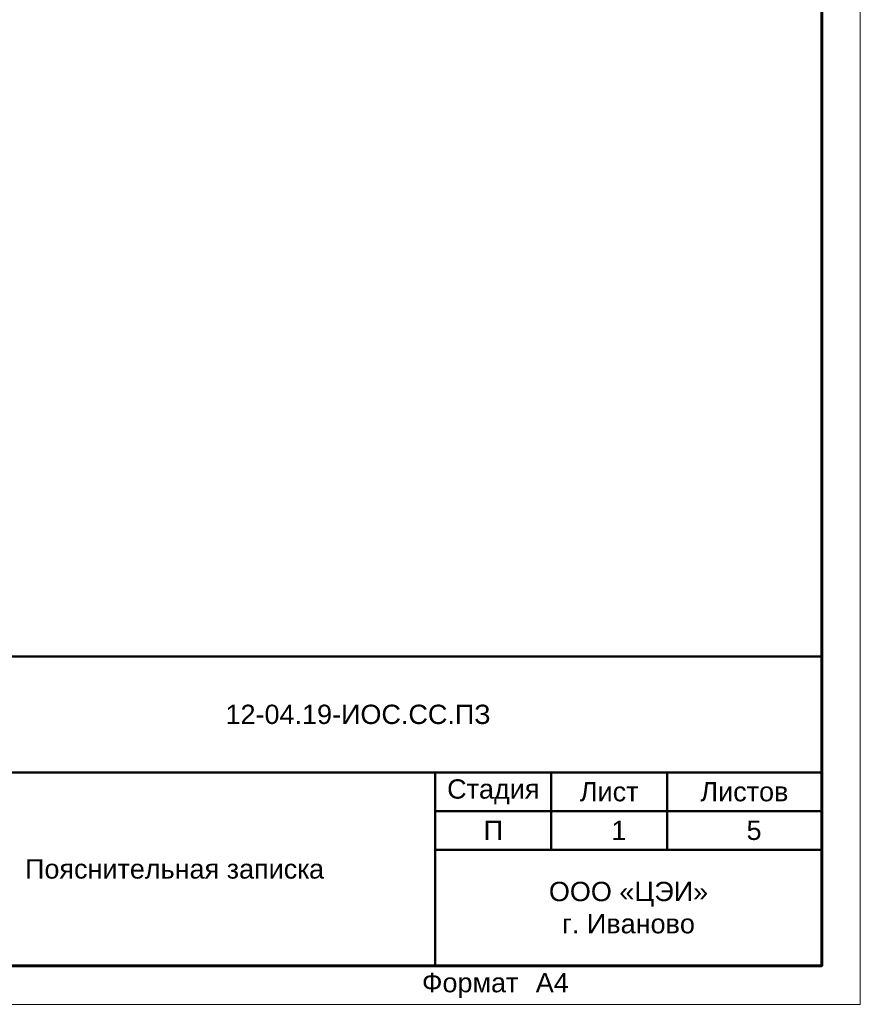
# Model space of a CAD drawing. Header units: millimetres. Extents: x 523431 to 527346, y -48565 to -47721.
# Tile 37 of 217: x 524224 to 524332, y -48565 to -48437. Entities that reach past the tile are written whole.
import ezdxf
from ezdxf.enums import TextEntityAlignment as Align

# ---------------------------------------------------------------- set-up
doc = ezdxf.new("R2010")
doc.units = ezdxf.units.MM
for name, color, linetype, lineweight in [('LIN_Основная сплошная', 50, 'Continuous', 50), ('ВК-линия контур', 132, 'Continuous', 15), ('ВК-линия толстая', 30, 'Continuous', 60), ('ВК-Текст', 1, 'Continuous', 30)]:
    doc.layers.add(name, color=color, linetype=linetype, lineweight=lineweight)
doc.layers.add('Текст и рамки', color=7, linetype='Continuous')
doc.styles.get("Standard").update_dxf_attribs({"font": 'arial.ttf'})
doc.styles.add('СГЕНЕРИР_СТИЛЬ_1', font='times.ttf')

# ---------------------------------------------------------------- blocks, each defined once
blk = doc.blocks.new('*U12')
at = {"layer": 'ВК-линия контур', "color": 0}
for p, q in [((0, 297), (0, 0)), ((0, 0), (-210, 0))]:
    blk.add_line(p, q, dxfattribs=at)
at = {"layer": 'ВК-линия толстая', "color": 0}
blk.add_lwpolyline([(-190, 5), (-190, 292), (-5, 292), (-5, 5)], close=True, dxfattribs=at)
at = {"layer": 'ВК-Текст', "color": 0}
blk.add_text('Формат ', height=2.5, dxfattribs=at).set_placement((-56.73, 1.56))
blk.add_attdef('ЛИСТ_АЛ', text='', height=2.5, dxfattribs=at).set_placement((-10, 288.5), align=Align.MIDDLE_CENTER)
at = {"layer": 'ВК-Текст', "color": 0, "ltscale": 0.5}
blk.add_attdef('ВЕРХНИЙ_ШИФР', text='', height=0.000005, rotation=180, dxfattribs=at).set_placement((-190, 278), align=Align.MIDDLE_CENTER)
at = {"layer": 'ВК-Текст', "color": 0, "flags": 12}
blk.add_attdef('ФОРМАТ_ЛИСТА', (-42, 1.56), '', height=2.5, dxfattribs=at)

msp = doc.modelspace()

# ---------------------------------------------------------------- linework, layer by layer
at = {"layer": 'LIN_Основная сплошная', "color": 7}
for p, q in [((524327.29, -48519.75), (524142.29, -48519.75)), ((524207.29, -48534.75), (524327.29, -48534.75)), ((524277.29, -48534.75), (524277.29, -48559.75)), ((524292.29, -48534.75), (524292.29, -48544.75)), ((524307.29, -48534.75), (524307.29, -48544.75)), ((524277.29, -48539.75), (524327.29, -48539.75)), ((524277.29, -48544.75), (524327.29, -48544.75))]:
    msp.add_line(p, q, dxfattribs=at)

# ---------------------------------------------------------------- block references
ref = msp.add_blockref('*U12', (524332.29, -48564.75))
ref.add_attrib('ФОРМАТ_ЛИСТА', 'А4', (524290.29, -48563.19), dxfattribs={"layer": 'ВК-Текст', "color": 0, "height": 2.5, "flags": 12})

# ---------------------------------------------------------------- texts
at = {"lineweight": 0, "char_height": 2.5, "attachment_point": 5, "style": 'СГЕНЕРИР_СТИЛЬ_1'}
for s, insert, width in [('\\pt105;{\\fArial|b0|i0|c204|p34;\\C7;12-04.19-ИОС.СС.ПЗ}', (524267.29, -48527.25), 120), ('\\pl2.5;{\\fArial|b0|i0|c204|p34;1\\P}', (524299.79, -48542.25), 15), ('\\pl2.5;{\\fArial|b0|i0|c204|p34;1\\P}', (524299.79, -48542.25), 15), ('\\pl2.5;{\\fArial|b0|i0|c204|p34;5\\P}', (524317.29, -48542.25), 20), ('\\pl2.5;{\\fArial|b0|i0|c204|p34;Пояснительная записка\\P}', (524242.29, -48547.25), 70)]:
    msp.add_mtext(s, dxfattribs=dict(at, insert=insert, width=width))
at = {"layer": 'Текст и рамки', "color": 7, "char_height": 2.5, "attachment_point": 5}
for s, insert, width in [('Стадия', (524284.79, -48537.25), 15), ('Лист', (524299.79, -48537.25), 15), ('Листов', (524317.29, -48537.25), 20), ('П', (524284.79, -48542.25), 15), ('ООО «ЦЭИ»\\Pг. Иваново', (524302.29, -48552.25), 50)]:
    msp.add_mtext(s, dxfattribs=dict(at, insert=insert, width=width))

doc.saveas('drawing.dxf')
